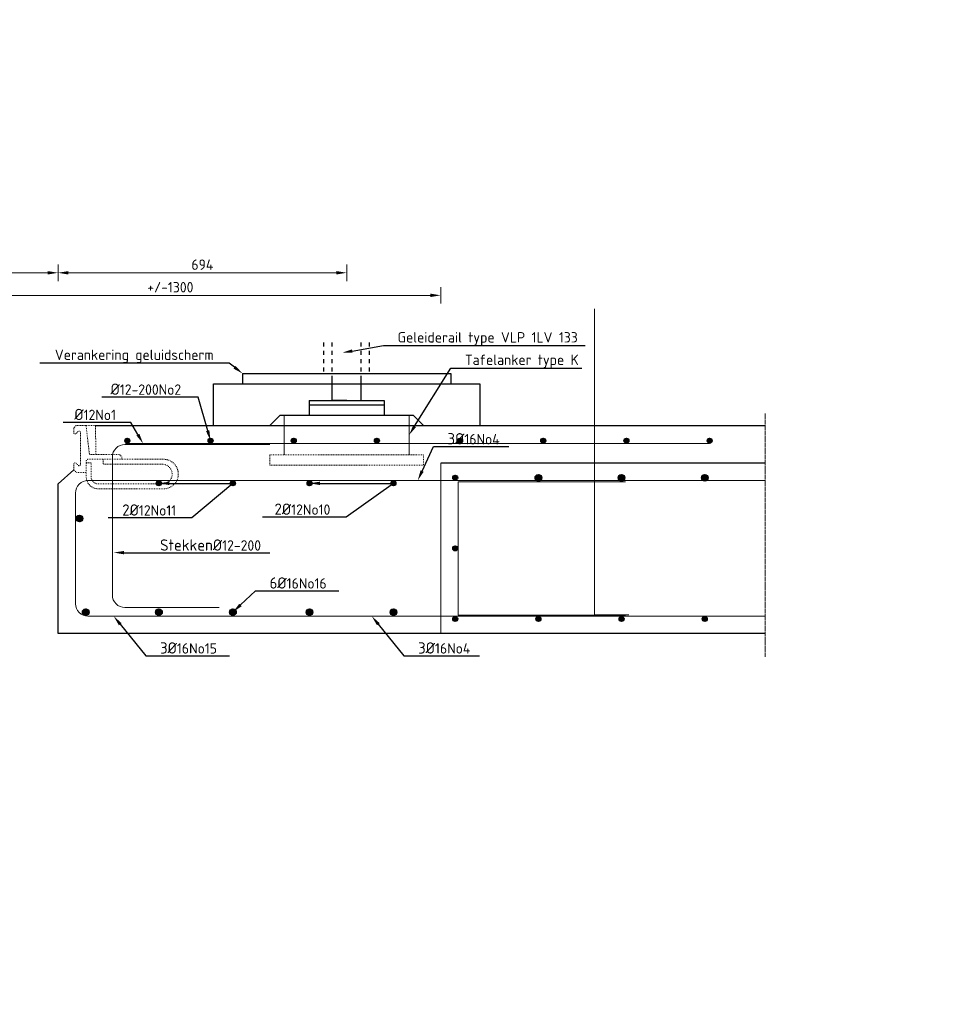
# Model space of a CAD drawing. Header units: millimetres. Extents: x -8028558 to 327273, y -63352 to 83293.
# Tile 74 of 195: x 100806 to 103005, y -28028 to -25662. Entities that reach past the tile are written whole.
import ezdxf
from ezdxf import colors
from ezdxf.entities.mleader import LeaderData, LeaderLine
from ezdxf.math import Vec2, Vec3

# ---------------------------------------------------------------- set-up
doc = ezdxf.new("R2010")
doc.units = ezdxf.units.MM
doc.linetypes.add('NLCS-HIDDEN', pattern=[4, 2, -2])
doc.linetypes.add('XX-AFBREEK', pattern=[7, 4, -1, 1, -1])
for name, color, linetype, lineweight in [('B-CO-BC-AFBREEKLIJN-G', 7, 'XX-AFBREEK', 18), ('B-CO-BC-BETONVORM-AD', 252, 'Continuous', 18), ('B-CO-BC-BETONVORM-GD', 90, 'Continuous', 25), ('B-CO-BC-BETONVORM-M', 7, 'Continuous', 18), ('B-CO-BC-STORTNAAD-G', 10, 'BC-STORTNAAD', 18), ('B-CO-BC-WAPENING-GD', 130, 'Continuous', 25), ('B-CO-BC-WAPENING_HOOFDWAPENING-G', 170, 'Continuous', 18), ('B-CO-SC-STAALVORM-GN', 10, 'NLCS-HIDDEN', 13), ('B-GV-AM-AS_KUNSTWERK_GELUIDSWERENDEVOORZIENING-GD', 10, 'Continuous', 25), ('B-WE-BV-GELEIDECONSTRUCTIE_GELEIDERAIL-GD', 210, 'Continuous', 25), ('V-CO-BC-BETONVORM-M', 7, 'Continuous', 18), ('X-XX-AL-VERWIJZING-T25', 7, 'Continuous', 25)]:
    doc.layers.add(name, color=color, linetype=linetype, lineweight=lineweight)
doc.styles.add('NLCS-ISO-MM10-T25', font='NLCS-ISO.ttf', dxfattribs={"height": 25})
doc.linetypes.add('BC-STORTNAAD', pattern='A,15,-1,[175,NLCS.SHX,S=1,R=0,X=0,Y=0],-1', length=17)
doc.dimstyles.new('NLCS-MM10-T25-PIJL_L0_H0', dxfattribs={"dimscale": 10, "dimtxt": 2.5, "dimasz": 2.5, "dimexe": 2, "dimexo": 2, "dimgap": 0.7, "dimtad": 1, "dimdec": 0, "dimzin": 0, "dimdsep": 46, "dimtxsty": 'NLCS-ISO-MM10-T25', "dimcen": 0, "dimdle": 2, "dimclrd": 256, "dimclre": 256, "dimclrt": 256, "dimadec": 0, "dimazin": 0, "dimtfac": 1, "dimtdec": 3, "dimtofl": 0, "dimtmove": 0, "dimatfit": 3, "dimfxl": 2, "dimfxlon": 1, "dimtfillclr": 256, "dimtolj": 1, "dimtzin": 0, "dimlwd": -1, "dimlwe": -1, "dimarcsym": 0})

# ---------------------------------------------------------------- blocks, each defined once
blk = doc.blocks.new('*D1961')
at = {"layer": 'V-CO-BC-BETONVORM-M', "transparency": 16777216}
for p, q in [((100518.6, -26344.3), (100518.6, -26304.3)), ((101818.6, -26344.3), (101818.6, -26304.3)), ((101793.6, -26324.3), (100543.6, -26324.3))]:
    blk.add_line(p, q, dxfattribs=at)
for points in [[(100543.6, -26320.1), (100543.6, -26328.5), (100518.6, -26324.3)], [(101793.6, -26320.1), (101793.6, -26328.5), (101818.6, -26324.3)]]:
    blk.add_solid(points, dxfattribs=at)
at = {"layer": 'V-CO-BC-BETONVORM-M', "transparency": 16777216, "insert": (101168.6, -26304.8), "char_height": 25, "attachment_point": 5, "style": 'NLCS-ISO-MM10-T25'}
blk.add_mtext('\\A1;+/-1300', dxfattribs=at)
blk = doc.blocks.new('geleiderailconstructie')
at = {"layer": 'B-WE-BV-GELEIDECONSTRUCTIE_GELEIDERAIL-GD', "flags": 128}
for points in [[(-28291.3, -6868.1), (-28291.3, -6858.1)], [(-28221.3, -6868.1), (-28221.3, -6858.1)], [(-28291.3, -6888.1), (-28291.3, -6878.1)], [(-28221.3, -6888.1), (-28221.3, -6878.1)], [(-28291.3, -6908.1), (-28291.3, -6898.1)], [(-28221.3, -6908.1), (-28221.3, -6898.1)], [(-28291.3, -6928.1), (-28291.3, -6918.1)], [(-28221.3, -6928.1), (-28221.3, -6918.1)], [(-28256.3, -6998.1), (-28291.3, -6998.1), (-28291.3, -6938.1)], [(-28256.3, -6998.1), (-28221.3, -6998.1), (-28221.3, -6938.1)], [(-28346.3, -6998.1), (-28166.3, -6998.1)], [(-28346.3, -6998.1), (-28346.3, -7033.1)], [(-28166.3, -6998.1), (-28166.3, -7033.1)], [(-28346.3, -7008.1), (-28166.3, -7008.1)], [(-28416.3, -7033.1), (-28441.3, -7058.1)], [(-28416.3, -7033.1), (-28096.3, -7033.1)], [(-28096.3, -7033.1), (-28071.3, -7058.1)]]:
    blk.add_lwpolyline(points, dxfattribs=at)
blk = doc.blocks.new('Verankering geluidscherm')
at = {"layer": 'B-GV-AM-AS_KUNSTWERK_GELUIDSWERENDEVOORZIENING-GD', "flags": 128}
for points in [[(-29790.6, -6868.1), (-29790.6, -6858.1)], [(-29680.6, -6868.1), (-29680.6, -6858.1)], [(-29790.6, -6888.1), (-29790.6, -6878.1)], [(-29680.6, -6888.1), (-29680.6, -6878.1)], [(-29790.6, -6908.1), (-29790.6, -6898.1)], [(-29680.6, -6908.1), (-29680.6, -6898.1)], [(-29985.6, -6958.1), (-29985.6, -6933.1), (-29485.6, -6933.1), (-29485.6, -6958.1)], [(-29790.6, -6928.1), (-29790.6, -6918.1)], [(-29680.6, -6928.1), (-29680.6, -6918.1)], [(-30055.6, -7058.1), (-30055.6, -6958.1), (-29415.6, -6958.1), (-29415.6, -7058.1)]]:
    blk.add_lwpolyline(points, dxfattribs=at)
blk = doc.blocks.new('*D2082')
at = {"layer": 'B-CO-BC-BETONVORM-M', "transparency": 16777216}
for p, q in [((100518.6, -26290.1), (100518.6, -26250.1)), ((100898.6, -26290.1), (100898.6, -26250.1)), ((100873.6, -26270.1), (100543.6, -26270.1))]:
    blk.add_line(p, q, dxfattribs=at)
for points in [[(100543.6, -26266), (100543.6, -26274.3), (100518.6, -26270.1)], [(100873.6, -26266), (100873.6, -26274.3), (100898.6, -26270.1)]]:
    blk.add_solid(points, dxfattribs=at)
at = {"layer": 'B-CO-BC-BETONVORM-M', "transparency": 16777216, "insert": (100708.6, -26250.6), "char_height": 25, "attachment_point": 5, "style": 'NLCS-ISO-MM10-T25'}
blk.add_mtext('\\A1;VAR', dxfattribs=at)
blk = doc.blocks.new('*D2083')
at = {"layer": 'B-CO-BC-BETONVORM-M', "transparency": 16777216}
for p, q in [((100898.6, -26290.1), (100898.6, -26250.1)), ((101592.6, -26290.1), (101592.6, -26250.1)), ((101567.6, -26270.1), (100923.6, -26270.1))]:
    blk.add_line(p, q, dxfattribs=at)
for points in [[(100923.6, -26266), (100923.6, -26274.3), (100898.6, -26270.1)], [(101567.6, -26266), (101567.6, -26274.3), (101592.6, -26270.1)]]:
    blk.add_solid(points, dxfattribs=at)
at = {"layer": 'B-CO-BC-BETONVORM-M', "transparency": 16777216, "insert": (101245.6, -26250.6), "char_height": 25, "attachment_point": 5, "style": 'NLCS-ISO-MM10-T25'}
blk.add_mtext('\\A1;694', dxfattribs=at)

msp = doc.modelspace()

# ---------------------------------------------------------------- hatches: boundary and pattern name
at = {"layer": 'B-CO-BC-BETONVORM-AD'}
h = msp.add_hatch(dxfattribs=at)
h.set_pattern_fill('ACO-BETON_GEWAPEND', color=256, pattern_type=2)
h.set_pattern_definition([(45, (-2256.6588, 16672.1097), (-1.414213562, 1.414213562), [])])
edge = h.paths.add_edge_path()
edge.add_arc((101065.2, -26673.7), 6, 0, 360)
h = msp.add_hatch(dxfattribs=at)
h.set_pattern_fill('ACO-BETON_GEWAPEND', color=256, pattern_type=2)
h.set_pattern_definition([(45, (-2056.6588, 16672.1097), (-1.414213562, 1.414213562), [])])
edge = h.paths.add_edge_path()
edge.add_arc((101265.2, -26673.7), 6, 0, 360)
h = msp.add_hatch(dxfattribs=at)
h.set_pattern_fill('ACO-BETON_GEWAPEND', color=256, pattern_type=2)
h.set_pattern_definition([(45, (-1856.6588, 16672.1097), (-1.414213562, 1.414213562), [])])
edge = h.paths.add_edge_path()
edge.add_arc((101465.2, -26673.7), 6, 0, 360)
h = msp.add_hatch(dxfattribs=at)
h.set_pattern_fill('ACO-BETON_GEWAPEND', color=256, pattern_type=2)
h.set_pattern_definition([(45, (-1656.6588, 16672.1097), (-1.414213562, 1.414213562), [])])
edge = h.paths.add_edge_path()
edge.add_arc((101665.2, -26673.7), 6, 0, 360)
h = msp.add_hatch(dxfattribs=at)
h.set_pattern_fill('ACO-BETON_GEWAPEND', color=256, pattern_type=2)
h.set_pattern_definition([(45, (-1456.6588, 16672.1097), (-1.414213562, 1.414213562), [])])
edge = h.paths.add_edge_path()
edge.add_arc((101865.2, -26673.7), 6, 0, 360)
h = msp.add_hatch(dxfattribs=at)
h.set_pattern_fill('ACO-BETON_GEWAPEND', color=256, pattern_type=2)
h.set_pattern_definition([(45, (-1256.6588, 16672.1097), (-1.414213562, 1.414213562), [])])
edge = h.paths.add_edge_path()
edge.add_arc((102065.2, -26673.7), 6, 0, 360)
h = msp.add_hatch(dxfattribs=at)
h.set_pattern_fill('ACO-BETON_GEWAPEND', color=256, pattern_type=2)
h.set_pattern_definition([(45, (-1056.6588, 16672.1097), (-1.414213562, 1.414213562), [])])
edge = h.paths.add_edge_path()
edge.add_arc((102265.2, -26673.7), 6, 0, 360)
h = msp.add_hatch(dxfattribs=at)
h.set_pattern_fill('ACO-BETON_GEWAPEND', color=256, pattern_type=2)
h.set_pattern_definition([(45, (-856.6588, 16672.1097), (-1.414213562, 1.414213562), [])])
edge = h.paths.add_edge_path()
edge.add_arc((102465.2, -26673.7), 6, 0, 360)
h = msp.add_hatch(dxfattribs=at)
h.set_pattern_fill('ACO-BETON_GEWAPEND', color=256, pattern_type=2)
h.set_pattern_definition([(45, (-1468.4224, 16583.1084), (-1.414213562, 1.414213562), [])])
edge = h.paths.add_edge_path()
edge.add_arc((101853.4, -26762.7), 6, 0, 360)
h = msp.add_hatch(dxfattribs=at)
h.set_pattern_fill('ACO-BETON_GEWAPEND', color=256, pattern_type=2)
h.set_pattern_definition([(45, (-1268.4224, 16583.1084), (-1.414213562, 1.414213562), [])])
edge = h.paths.add_edge_path()
edge.add_arc((102053.4, -26762.7), 8, 0, 360)
h = msp.add_hatch(dxfattribs=at)
h.set_pattern_fill('ACO-BETON_GEWAPEND', color=256, pattern_type=2)
h.set_pattern_definition([(45, (-1068.4224, 16583.1084), (-1.414213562, 1.414213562), [])])
edge = h.paths.add_edge_path()
edge.add_arc((102253.4, -26762.7), 8, 0, 360)
h = msp.add_hatch(dxfattribs=at)
h.set_pattern_fill('ACO-BETON_GEWAPEND', color=256, pattern_type=2)
h.set_pattern_definition([(45, (-868.4224, 16583.1084), (-1.414213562, 1.414213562), [])])
edge = h.paths.add_edge_path()
edge.add_arc((102453.4, -26762.7), 8, 0, 360)
h = msp.add_hatch(dxfattribs=at)
h.set_pattern_fill('ACO-BETON_GEWAPEND', color=256, pattern_type=2)
h.set_pattern_definition([(45, (-2180.6977, 16569.6116), (-1.414213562, 1.414213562), [])])
edge = h.paths.add_edge_path()
edge.add_arc((101141.2, -26776.2), 6, 0, 360)
h = msp.add_hatch(dxfattribs=at)
h.set_pattern_fill('ACO-BETON_GEWAPEND', color=256, pattern_type=2)
h.set_pattern_definition([(45, (-2002.776, 16569.6116), (-1.414213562, 1.414213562), [])])
edge = h.paths.add_edge_path()
edge.add_arc((101319.1, -26776.2), 6, 0, 360)
h = msp.add_hatch(dxfattribs=at)
h.set_pattern_fill('ACO-BETON_GEWAPEND', color=256, pattern_type=2)
h.set_pattern_definition([(45, (-1818.4224, 16569.6116), (-1.414213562, 1.414213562), [])])
edge = h.paths.add_edge_path()
edge.add_arc((101503.4, -26776.2), 6, 0, 360)
h = msp.add_hatch(dxfattribs=at)
h.set_pattern_fill('ACO-BETON_GEWAPEND', color=256, pattern_type=2)
h.set_pattern_definition([(45, (-1616.79, 16569.6116), (-1.414213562, 1.414213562), [])])
edge = h.paths.add_edge_path()
edge.add_arc((101705.1, -26776.2), 6, 0, 360)
h = msp.add_hatch(dxfattribs=at)
h.set_pattern_fill('ACO-BETON_GEWAPEND', color=256, pattern_type=2)
h.set_pattern_definition([(45, (-2371.508, 16485.137), (-1.414213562, 1.414213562), [])])
edge = h.paths.add_edge_path()
edge.add_arc((100950.3, -26860.7), 8, 0, 360)
h = msp.add_hatch(dxfattribs=at)
h.set_pattern_fill('ACO-BETON_GEWAPEND', color=256, pattern_type=2)
h.set_pattern_definition([(45, (-1468.4224, 16413.1432), (-1.414213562, 1.414213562), [])])
edge = h.paths.add_edge_path()
edge.add_arc((101853.4, -26932.6), 6, 0, 360)
h = msp.add_hatch(dxfattribs=at)
h.set_pattern_fill('ACO-BETON_GEWAPEND', color=256, pattern_type=2)
h.set_pattern_definition([(45, (-2356.735, 16260.1585), (-1.414213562, 1.414213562), [])])
edge = h.paths.add_edge_path()
edge.add_arc((100965.1, -27085.6), 8, 0, 360)
h = msp.add_hatch(dxfattribs=at)
h.set_pattern_fill('ACO-BETON_GEWAPEND', color=256, pattern_type=2)
h.set_pattern_definition([(45, (-2180.6977, 16260.1585), (-1.414213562, 1.414213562), [])])
edge = h.paths.add_edge_path()
edge.add_arc((101141.2, -27085.6), 8, 0, 360)
h = msp.add_hatch(dxfattribs=at)
h.set_pattern_fill('ACO-BETON_GEWAPEND', color=256, pattern_type=2)
h.set_pattern_definition([(45, (-2002.776, 16260.1585), (-1.414213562, 1.414213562), [])])
edge = h.paths.add_edge_path()
edge.add_arc((101319.1, -27085.6), 8, 0, 360)
h = msp.add_hatch(dxfattribs=at)
h.set_pattern_fill('ACO-BETON_GEWAPEND', color=256, pattern_type=2)
h.set_pattern_definition([(45, (-1818.4224, 16260.1585), (-1.414213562, 1.414213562), [])])
edge = h.paths.add_edge_path()
edge.add_arc((101503.4, -27085.6), 8, 0, 360)
h = msp.add_hatch(dxfattribs=at)
h.set_pattern_fill('ACO-BETON_GEWAPEND', color=256, pattern_type=2)
h.set_pattern_definition([(45, (-1616.79, 16260.1585), (-1.414213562, 1.414213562), [])])
edge = h.paths.add_edge_path()
edge.add_arc((101705.1, -27085.6), 8, 0, 360)
h = msp.add_hatch(dxfattribs=at)
h.set_pattern_fill('ACO-BETON_GEWAPEND', color=256, pattern_type=2)
h.set_pattern_definition([(45, (-1468.4224, 16243.6966), (-1.414213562, 1.414213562), [])])
edge = h.paths.add_edge_path()
edge.add_arc((101853.4, -27102.1), 6, 0, 360)
h = msp.add_hatch(dxfattribs=at)
h.set_pattern_fill('ACO-BETON_GEWAPEND', color=256, pattern_type=2)
h.set_pattern_definition([(45, (-1268.4224, 16243.6966), (-1.414213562, 1.414213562), [])])
edge = h.paths.add_edge_path()
edge.add_arc((102053.4, -27102.1), 6, 0, 360)
h = msp.add_hatch(dxfattribs=at)
h.set_pattern_fill('ACO-BETON_GEWAPEND', color=256, pattern_type=2)
h.set_pattern_definition([(45, (-1068.4224, 16243.6966), (-1.414213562, 1.414213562), [])])
edge = h.paths.add_edge_path()
edge.add_arc((102253.4, -27102.1), 6, 0, 360)
h = msp.add_hatch(dxfattribs=at)
h.set_pattern_fill('ACO-BETON_GEWAPEND', color=256, pattern_type=2)
h.set_pattern_definition([(45, (-868.4224, 16243.6966), (-1.414213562, 1.414213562), [])])
edge = h.paths.add_edge_path()
edge.add_arc((102453.4, -27102.1), 6, 0, 360)

# ---------------------------------------------------------------- linework, layer by layer
at = {"layer": 'B-CO-BC-AFBREEKLIJN-G', "flags": 128}
msp.add_lwpolyline([(102598.6, -26608.5), (102598.6, -27193.3)], dxfattribs=at)
at = {"layer": 'B-CO-BC-BETONVORM-GD', "ltscale": 500}
for p, q in [((100988.6, -26637.4), (102598.6, -26637.4)), ((100898.6, -26777.6), (100936.3, -26743.5)), ((100898.6, -27137.4), (100898.6, -26777.6))]:
    msp.add_line(p, q, dxfattribs=at)
at = {"layer": 'B-CO-BC-BETONVORM-GD', "ltscale": 500, "flags": 128}
for points in [[(102598.6, -26727.4), (101818.6, -26727.4)], [(102598.6, -27137.4), (100898.6, -27137.4)]]:
    msp.add_lwpolyline(points, dxfattribs=at)
at = {"layer": 'B-CO-BC-STORTNAAD-G', "flags": 128}
msp.add_lwpolyline([(101818.6, -26727.4), (101818.6, -27137.4)], dxfattribs=at)
at = {"layer": 'B-CO-BC-WAPENING-GD'}
for centre, radius in [((101065.2, -26673.7), 6), ((101265.2, -26673.7), 6), ((101465.2, -26673.7), 6), ((101665.2, -26673.7), 6), ((101865.2, -26673.7), 6), ((102065.2, -26673.7), 6), ((102265.2, -26673.7), 6), ((102465.2, -26673.7), 6), ((101853.4, -26762.7), 6), ((102053.4, -26762.7), 8), ((102253.4, -26762.7), 8), ((102453.4, -26762.7), 8), ((101141.2, -26776.2), 6), ((101319.1, -26776.2), 6), ((101503.4, -26776.2), 6), ((101705.1, -26776.2), 6), ((100950.3, -26860.7), 8), ((101853.4, -26932.6), 6), ((100965.1, -27085.6), 8), ((101141.2, -27085.6), 8), ((101319.1, -27085.6), 8), ((101503.4, -27085.6), 8), ((101705.1, -27085.6), 8), ((101853.4, -27102.1), 6), ((102053.4, -27102.1), 6), ((102253.4, -27102.1), 6), ((102453.4, -27102.1), 6)]:
    msp.add_circle(centre, radius, dxfattribs=at)
at = {"layer": 'B-CO-BC-WAPENING_HOOFDWAPENING-G'}
for p, q in [((102335.1, -26769.4), (100970.6, -26769.4)), ((100940.6, -26799.4), (100940.6, -27065.4)), ((100970.6, -27095.4), (102335.1, -27095.4))]:
    msp.add_line(p, q, dxfattribs=at)
at = {"layer": 'B-CO-BC-WAPENING_HOOFDWAPENING-G', "flags": 128}
for points in [[(102270.6, -27092), (102188.7, -27092), (102188.6, -26356.5)], [(101442.6, -26612.4), (101442.6, -26707.8)], [(101742.6, -26612.4), (101742.6, -26707.8)], [(101860.6, -26769.4), (102598.6, -26769.4)], [(101860.6, -26772.4), (102263.2, -26772.4)], [(101860.6, -26772.4), (101860.6, -27092.9)], [(101860.6, -27092.9), (102263.2, -27092.9)], [(101860.6, -27095.4), (102598.6, -27095.4)]]:
    msp.add_lwpolyline(points, dxfattribs=at)
at = {"layer": 'B-CO-BC-WAPENING_HOOFDWAPENING-G'}
msp.add_lwpolyline([(101407.6, -26682.7), (101059.2, -26682.7, 0.414214), (101029.2, -26712.7), (101029.2, -27044.6, 0.414214), (101059.2, -27074.6), (101285.8, -27074.6)], format="xyb", dxfattribs=at)
msp.add_lwpolyline([(102465.2, -26680.6), (101061.1, -26680.6)], dxfattribs=at)
for centre, start, end in [((100970.6, -26799.4), 90, 180), ((100970.6, -27065.4), 180, 270)]:
    msp.add_arc(centre, 30, start, end, dxfattribs=at)
at = {"layer": 'B-CO-SC-STAALVORM-GN', "flags": 128}
for points in [[(101052, -26718.3), (101052, -26712.3), (101046.4, -26706.7), (100974.1, -26706.7), (100966, -26637.4), (100942.1, -26637.4), (100936.3, -26643.2), (100936.3, -26654, 0.748975), (100942.9, -26655.9, -0.045064), (100946.1, -26651.8, -0.61982), (100952.8, -26653.8), (100952.8, -26730.5, -0.61982), (100946.1, -26732.5, -0.045064), (100942.9, -26728.4, 0.748975), (100936.3, -26730.3), (100936.3, -26743.5), (100942.9, -26750), (100966.1, -26750)], [(100966.4, -26726.8), (100978.5, -26726.8), (100978.5, -26763.4, 0.360277), (100995.4, -26777.4), (101151.4, -26777.4, 0.921229), (101151.3, -26730.3), (101007.3, -26730.3), (101007.3, -26718.3), (101151.3, -26718.3, -1.023922), (101151.4, -26789.4), (100995.4, -26789.4, -0.360277), (100966.8, -26765.6), (100966.4, -26757.1), (100966.4, -26722.8, -0.3609), (100970.2, -26718.3), (101007.3, -26718.3)]]:
    msp.add_lwpolyline(points, format="xyb", dxfattribs=at)
msp.add_lwpolyline([(100966, -26637.4), (100988.6, -26637.4), (100989.7, -26706.7)], dxfattribs=at)
msp.add_lwpolyline([(101407.6, -26707.8), (101407.6, -26732.8), (101777.6, -26732.8), (101777.6, -26707.8)], close=True, dxfattribs=at)

# ---------------------------------------------------------------- block references
at = {"layer": 'B-CO-BC-BETONVORM-AD'}
msp.add_blockref('Verankering geluidscherm', (131328.2, -19579.3), dxfattribs=at)
at = {"layer": 'X-XX-AL-VERWIJZING-T25'}
msp.add_blockref('geleiderailconstructie', (129848.9, -19579.3), dxfattribs=at)

# ---------------------------------------------------------------- dimensions: what is measured, and where the dimension line sits
at = {"layer": 'B-CO-BC-BETONVORM-M'}
dim = msp.add_linear_dim(base=(100518.6, -26270.1), p1=(100898.6, -26777.6), p2=(100518.6, -26777.6), angle=180, text='VAR', dimstyle='NLCS-MM10-T25-PIJL_L0_H0', dxfattribs=at)
dim.commit()
dim.dimension.update_dxf_attribs({"geometry": '*D2082', "text_midpoint": (100708.6, -26250.6)})
dim = msp.add_linear_dim(base=(100898.6, -26270.1), p1=(101592.6, -26612.4), p2=(100898.6, -26777.6), angle=180, dimstyle='NLCS-MM10-T25-PIJL_L0_H0', dxfattribs=at)
dim.commit()
dim.dimension.update_dxf_attribs({"geometry": '*D2083', "text_midpoint": (101245.6, -26250.6)})
at = {"layer": 'V-CO-BC-BETONVORM-M'}
dim = msp.add_linear_dim(base=(100518.6, -26324.3), p1=(101818.6, -26727.4), p2=(100518.6, -27227.5), angle=180, text='+/-<>', dimstyle='NLCS-MM10-T25-PIJL_L0_H0', dxfattribs=at)
dim.commit()
dim.dimension.update_dxf_attribs({"geometry": '*D1961', "text_midpoint": (101168.6, -26304.8)})

# ---------------------------------------------------------------- leaders
at = {"layer": 'X-XX-AL-VERWIJZING-T25'}
ml = msp.add_multileader_mtext('Standard', dxfattribs=at)
ml.set_content('Merk B', color=256, style='NLCS-ISO-MM10-T25')
ml.set_leader_properties(color=256, linetype='ByLayer', lineweight=-1)
ml.build(insert=Vec2(0, 0))
ml.multileader.update_dxf_attribs({"text_left_attachment_type": 5, "text_right_attachment_type": 5, "dogleg_length": 25, "arrow_head_size": 25})
ctx = ml.context
ctx.base_point, ctx.char_height, ctx.arrow_head_size, ctx.landing_gap_size, ctx.plane_origin = Vec3(137517.8, -36029.7), 25, 25, 9, Vec3(137783.2, -36013.1)
ctx.left_attachment, ctx.right_attachment = 5, 5
notes = []
notes.append((ctx, [(0, (0, 0, 0), (0, 0), (1, 0), 1, [])]))
ctx.mtext.insert, ctx.mtext.flow_direction = Vec3(137526.8, -35999.7), 5
ml = msp.add_multileader_mtext('Standard', dxfattribs=at)
ml.set_content('Geleiderail type VLP 1LV 133', color=256, style='NLCS-ISO-MM10-T25')
ml.set_leader_properties(color=256, linetype='ByLayer', lineweight=-1)
ml.build(insert=Vec2(0, 0))
ml.multileader.update_dxf_attribs({"text_left_attachment_type": 5, "text_right_attachment_type": 5, "dogleg_length": 25, "arrow_head_size": 25})
ctx = ml.context
ctx.base_point, ctx.char_height, ctx.arrow_head_size, ctx.landing_gap_size, ctx.plane_origin = Vec3(101706, -26445.2), 25, 25, 9, Vec3(101581.4, -26462.4)
ctx.left_attachment, ctx.right_attachment = 5, 5
notes.append((ctx, [(1, (1, 1, 0), (101681, -26445.2), (1, 0), 25, [(0, [(101581.4, -26462.4)], 0, [])])]))
ctx.mtext.insert, ctx.mtext.flow_direction = Vec3(101715, -26412.7), 5
ml = msp.add_multileader_mtext('Standard', dxfattribs=at)
ml.set_content('Verankering geluidscherm', color=256, style='NLCS-ISO-MM10-T25')
ml.set_leader_properties(color=256, linetype='ByLayer', lineweight=-1)
ml.build(insert=Vec2(0, 0))
ml.multileader.update_dxf_attribs({"text_left_attachment_type": 5, "text_right_attachment_type": 5, "dogleg_length": 25, "arrow_head_size": 25})
ctx = ml.context
ctx.base_point, ctx.char_height, ctx.arrow_head_size, ctx.landing_gap_size, ctx.plane_origin = Vec3(100881.9, -26487.1), 25, 25, 9, Vec3(101342.6, -26487.4)
ctx.left_attachment, ctx.right_attachment = 5, 5
notes.append((ctx, [(0, (1, 1, 0), (101309.9, -26487.1), (-1, 0), 25, [(0, [(101342.6, -26512.4)], 0, [])])]))
ctx.mtext.insert, ctx.mtext.flow_direction = Vec3(100890.9, -26454.6), 5
ml = msp.add_multileader_mtext('Standard', dxfattribs=at)
ml.set_content('Tafelanker type K', color=256, style='NLCS-ISO-MM10-T25')
ml.set_leader_properties(color=256, linetype='ByLayer', lineweight=-1)
ml.build(insert=Vec2(0, 0))
ml.multileader.update_dxf_attribs({"text_left_attachment_type": 5, "text_right_attachment_type": 5, "dogleg_length": 25, "arrow_head_size": 25})
ctx = ml.context
ctx.base_point, ctx.char_height, ctx.arrow_head_size, ctx.landing_gap_size, ctx.plane_origin = Vec3(101867.6, -26499.2), 25, 25, 9, Vec3(101742.6, -26660.1)
ctx.left_attachment, ctx.right_attachment = 5, 5
notes.append((ctx, [(1, (1, 1, 0), (101842.6, -26499.2), (1, 0), 25, [(0, [(101742.6, -26660.1)], 0, [])])]))
ctx.mtext.insert, ctx.mtext.flow_direction = Vec3(101876.6, -26466.7), 5
ml = msp.add_multileader_mtext('Standard', dxfattribs=at)
ml.set_content('{\\H1.08333x;Ø}12-200No2', color=256, style='NLCS-ISO-MM10-T25')
ml.set_leader_properties(color=256, linetype='ByLayer', lineweight=-1)
ml.build(insert=Vec2(0, 0))
ml.multileader.update_dxf_attribs({"text_left_attachment_type": 5, "text_right_attachment_type": 5, "dogleg_length": 25, "arrow_head_size": 25})
ctx = ml.context
ctx.base_point, ctx.char_height, ctx.arrow_head_size, ctx.landing_gap_size, ctx.plane_origin = Vec3(101015.8, -26568.8), 25, 25, 9, Vec3(101134.5, -26663.2)
ctx.left_attachment, ctx.right_attachment = 5, 5
notes.append((ctx, [(1, (1, 1, 0), (101235.7, -26568.8), (-1, 0), 25, [(0, [(101265.2, -26673.7)], 0, [])])]))
ctx.mtext.insert, ctx.mtext.flow_direction = Vec3(101024.8, -26536.3), 5
ml = msp.add_multileader_mtext('Standard', dxfattribs=at)
ml.set_content('{\\H1.08333x;Ø}12No1', color=256, style='NLCS-ISO-MM10-T25')
ml.set_leader_properties(color=256, linetype='ByLayer', lineweight=-1)
ml.build(insert=Vec2(0, 0))
ml.multileader.update_dxf_attribs({"text_left_attachment_type": 5, "text_right_attachment_type": 5, "dogleg_length": 25, "arrow_head_size": 25})
ctx = ml.context
ctx.base_point, ctx.char_height, ctx.arrow_head_size, ctx.landing_gap_size, ctx.plane_origin = Vec3(100928.7, -26629.6), 25, 25, 9, Vec3(100972.4, -26670.1)
ctx.left_attachment, ctx.right_attachment = 5, 5
notes.append((ctx, [(1, (1, 1, 0), (101073.6, -26629.6), (-1, 0), 25, [(0, [(101103.1, -26680.6)], 0, [])])]))
ctx.mtext.insert, ctx.mtext.flow_direction = Vec3(100937.7, -26597.1), 5
ml = msp.add_multileader_mtext('Standard', dxfattribs=at)
ml.set_content('{\\H1.08333x;3Ø}16No4', color=256, style='NLCS-ISO-MM10-T25')
ml.set_leader_properties(color=256, linetype='ByLayer', lineweight=-1)
ml.build(insert=Vec2(0, 0))
ml.multileader.update_dxf_attribs({"text_left_attachment_type": 5, "text_right_attachment_type": 5, "dogleg_length": 25, "arrow_head_size": 25})
ctx = ml.context
ctx.base_point, ctx.char_height, ctx.arrow_head_size, ctx.landing_gap_size, ctx.plane_origin = Vec3(101825.9, -26687.9), 25, 25, 9, Vec3(101632.7, -26758.9)
ctx.left_attachment, ctx.right_attachment = 5, 5
notes.append((ctx, [(0, (1, 1, 0), (101800.9, -26687.9), (1, 0), 25, [(0, [(101763.4, -26769.4)], 0, [])])]))
ctx.mtext.insert, ctx.mtext.flow_direction = Vec3(101834.9, -26655.4), 5
ml = msp.add_multileader_mtext('Standard', dxfattribs=at)
ml.set_content('{\\H1.08333x;2Ø}12No11', color=256, style='NLCS-ISO-MM10-T25')
ml.set_leader_properties(color=256, linetype='ByLayer', lineweight=-1)
ml.build(insert=Vec2(0, 0))
ml.multileader.update_dxf_attribs({"text_left_attachment_type": 5, "text_right_attachment_type": 5, "dogleg_length": 25, "arrow_head_size": 25})
ctx = ml.context
ctx.base_point, ctx.char_height, ctx.arrow_head_size, ctx.landing_gap_size, ctx.plane_origin = Vec3(101044, -26859.2), 25, 25, 9, Vec3(101010.4, -26777)
ctx.left_attachment, ctx.right_attachment = 5, 5
notes.append((ctx, [(1, (1, 1, 0), (101220.3, -26859.2), (-1, 0), 25, [(1, [(101141.2, -26776.2), (101319.1, -26776.2)], 0, [])])]))
ctx.mtext.insert, ctx.mtext.flow_direction = Vec3(101053, -26826.7), 5
ml = msp.add_multileader_mtext('Standard', dxfattribs=at)
ml.set_content('{\\H1.08333x;2Ø}12No10', color=256, style='NLCS-ISO-MM10-T25')
ml.set_leader_properties(color=256, linetype='ByLayer', lineweight=-1)
ml.build(insert=Vec2(0, 0))
ml.multileader.update_dxf_attribs({"text_left_attachment_type": 5, "text_right_attachment_type": 5, "dogleg_length": 25, "arrow_head_size": 25})
ctx = ml.context
ctx.base_point, ctx.char_height, ctx.arrow_head_size, ctx.landing_gap_size, ctx.plane_origin = Vec3(101410.1, -26857.2), 25, 25, 9, Vec3(101372.7, -26777)
ctx.left_attachment, ctx.right_attachment = 5, 5
notes.append((ctx, [(1, (1, 1, 0), (101591.5, -26857.2), (-1, 0), 25, [(1, [(101503.4, -26776.2), (101705.1, -26776.2)], 0, [])])]))
ctx.mtext.insert, ctx.mtext.flow_direction = Vec3(101419.1, -26824.7), 5
ml = msp.add_multileader_mtext('Standard', dxfattribs=at)
ml.set_content('{\\H1.08333x;StekkenØ}12-200', color=256, style='NLCS-ISO-MM10-T25')
ml.set_leader_properties(color=256, linetype='ByLayer', lineweight=-1)
ml.build(insert=Vec2(0, 0))
ml.multileader.update_dxf_attribs({"text_left_attachment_type": 5, "text_right_attachment_type": 5, "dogleg_length": 25, "arrow_head_size": 25})
ctx = ml.context
ctx.base_point, ctx.char_height, ctx.arrow_head_size, ctx.landing_gap_size, ctx.plane_origin = Vec3(101134.9, -26943.4), 25, 25, 9, Vec3(100901.7, -26932)
ctx.left_attachment, ctx.right_attachment = 5, 5
notes.append((ctx, [(0, (1, 1, 0), (101109.9, -26943.4), (1, 0), 25, [(0, [(101032.4, -26942.5)], 0, [])])]))
ctx.mtext.insert, ctx.mtext.flow_direction = Vec3(101143.9, -26910.9), 5
ml = msp.add_multileader_mtext('Standard', dxfattribs=at)
ml.set_content('{\\H1.08333x;6Ø}16No16', color=256, style='NLCS-ISO-MM10-T25')
ml.set_leader_properties(color=256, linetype='ByLayer', lineweight=-1)
ml.build(insert=Vec2(0, 0))
ml.multileader.update_dxf_attribs({"text_left_attachment_type": 5, "text_right_attachment_type": 5, "dogleg_length": 25, "arrow_head_size": 25})
ctx = ml.context
ctx.base_point, ctx.char_height, ctx.arrow_head_size, ctx.landing_gap_size, ctx.plane_origin = Vec3(101398.1, -27034.6), 25, 25, 9, Vec3(101188.4, -27075.1)
ctx.left_attachment, ctx.right_attachment = 5, 5
notes.append((ctx, [(0, (1, 1, 0), (101373.1, -27034.6), (1, 0), 25, [(0, [(101319.1, -27085.6)], 0, [])])]))
ctx.mtext.insert, ctx.mtext.flow_direction = Vec3(101407.1, -27002.1), 5
ml = msp.add_multileader_mtext('Standard', dxfattribs=at)
ml.set_content('{\\H1.08333x;3Ø}16No15', color=256, style='NLCS-ISO-MM10-T25')
ml.set_leader_properties(color=256, linetype='ByLayer', lineweight=-1)
ml.build(insert=Vec2(0, 0))
ml.multileader.update_dxf_attribs({"text_left_attachment_type": 5, "text_right_attachment_type": 5, "dogleg_length": 25, "arrow_head_size": 25})
ctx = ml.context
ctx.base_point, ctx.char_height, ctx.arrow_head_size, ctx.landing_gap_size, ctx.plane_origin = Vec3(101134.9, -27190.8), 25, 25, 9, Vec3(100901.7, -27084.9)
ctx.left_attachment, ctx.right_attachment = 5, 5
notes.append((ctx, [(0, (1, 1, 0), (101109.9, -27190.8), (1, 0), 25, [(0, [(101032.4, -27095.4)], 0, [])])]))
ctx.mtext.insert, ctx.mtext.flow_direction = Vec3(101143.9, -27158.3), 5
ml = msp.add_multileader_mtext('Standard', dxfattribs=at)
ml.set_content('{\\H1.08333x;3Ø}16No4', color=256, style='NLCS-ISO-MM10-T25')
ml.set_leader_properties(color=256, linetype='ByLayer', lineweight=-1)
ml.build(insert=Vec2(0, 0))
ml.multileader.update_dxf_attribs({"text_left_attachment_type": 5, "text_right_attachment_type": 5, "dogleg_length": 25, "arrow_head_size": 25})
ctx = ml.context
ctx.base_point, ctx.char_height, ctx.arrow_head_size, ctx.landing_gap_size, ctx.plane_origin = Vec3(101755.3, -27190.8), 25, 25, 9, Vec3(101522.1, -27084.9)
ctx.left_attachment, ctx.right_attachment = 5, 5
notes.append((ctx, [(0, (1, 1, 0), (101730.3, -27190.8), (1, 0), 25, [(0, [(101652.8, -27095.4)], 0, [])])]))
ctx.mtext.insert, ctx.mtext.flow_direction = Vec3(101764.3, -27158.3), 5
for ctx, leaders in notes:
    for number, flags, end, landing, length, lines in leaders:
        leader = LeaderData()
        leader.index, (leader.has_last_leader_line, leader.has_dogleg_vector, leader.attachment_direction) = number, flags
        leader.last_leader_point, leader.dogleg_vector, leader.dogleg_length = Vec3(end), Vec3(landing), length
        for number, points, colour, breaks in lines:
            line = LeaderLine()
            line.index, line.vertices, line.color, line.breaks = number, Vec3.list(points), colors.encode_raw_color(colour), breaks
            leader.lines.append(line)
        ctx.leaders.append(leader)

doc.saveas('drawing.dxf')
